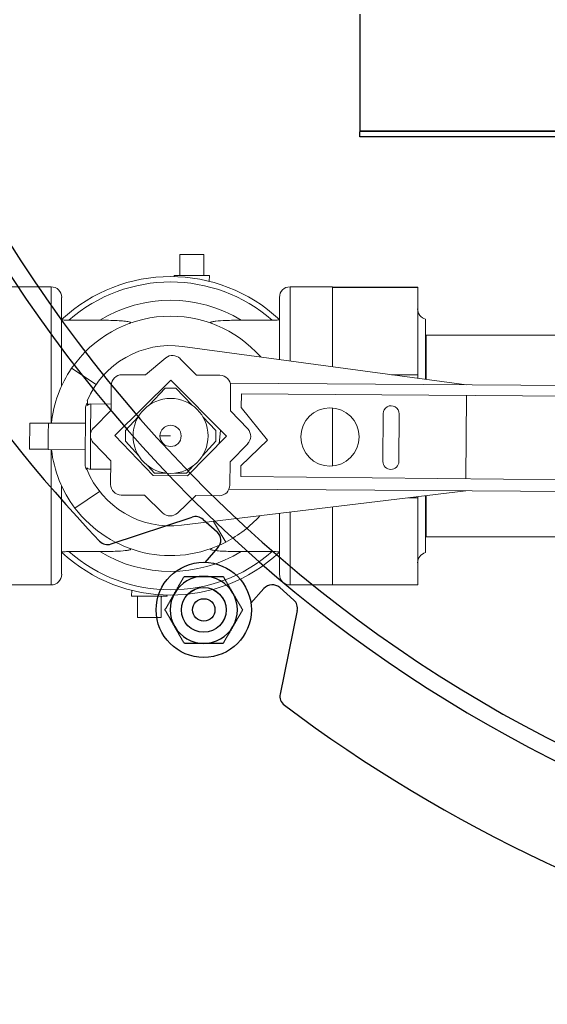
# Model space of a CAD drawing. Extents: x 1 to 669, y 0 to 417.
# Tile 136 of 256: x 103 to 109, y 344 to 355. Entities that reach past the tile are written whole.
import ezdxf

# ---------------------------------------------------------------- set-up
doc = ezdxf.new("R2010")
doc.units = 0
doc.header["$LTSCALE"] = 12
doc.header["$MEASUREMENT"] = 0
doc.layers.get('0').update_dxf_attribs({"linetype": 'CONTINUOUS'})
doc.layers.add('D', color=2, linetype='CONTINUOUS')
doc.layers.add('X', color=1, linetype='CONTINUOUS')
doc.styles.get("Standard").update_dxf_attribs({"font": 'SIMPLEX.SHX', "width": 0.875})
doc.dimstyles.new('STANDARD$0', dxfattribs={"dimscale": 32, "dimtxt": 0.09375, "dimasz": 0.0625, "dimexe": 0.03125, "dimexo": 0.03125, "dimgap": 0.03125, "dimtad": 1, "dimtih": 1, "dimtoh": 1, "dimdec": 4, "dimzin": 12, "dimdsep": 46, "dimlunit": 5, "dimtxsty": 'Standard', "dimcen": -0.03125, "dimclrd": 256, "dimclre": 256, "dimclrt": 256, "dimadec": 0, "dimazin": 0, "dimtfac": 0.875, "dimtdec": 4, "dimtofl": 0, "dimtmove": 0, "dimatfit": 3, "dimfxl": 1, "dimtolj": 1, "dimtzin": 12, "dimlwd": 13, "dimlwe": 13, "dimarcsym": 0})

# ---------------------------------------------------------------- blocks, each defined once
blk = doc.blocks.new('*D66')
at = {"layer": 'D', "lineweight": 13, "transparency": 16777216}
for p, q in [((155.735, 359.401), (155.735, 291.826)), ((54.635, 355.706), (54.635, 291.826)), ((56.635, 292.826), (153.735, 292.826))]:
    blk.add_line(p, q, dxfattribs=at)
at = {"layer": 'D', "transparency": 16777216}
for points in [[(56.635, 293.159), (56.635, 292.493), (54.635, 292.826)], [(153.735, 293.159), (153.735, 292.493), (155.735, 292.826)]]:
    blk.add_solid(points, dxfattribs=at)
at = {"layer": 'D', "transparency": 16777216, "insert": (105.185, 295.326), "char_height": 3, "attachment_point": 5}
blk.add_mtext('\\A1;101{}{\\C2;%%p1}', dxfattribs=at)
blk = doc.blocks.new('*D70')
at = {"layer": 'D', "lineweight": 13, "transparency": 16777216}
for p, q in [((82.802, 359.888), (82.802, 298.536)), ((148.802, 359.888), (148.802, 298.536)), ((146.802, 299.536), (84.802, 299.536))]:
    blk.add_line(p, q, dxfattribs=at)
at = {"layer": 'D', "transparency": 16777216}
for points in [[(84.802, 299.869), (84.802, 299.203), (82.802, 299.536)], [(146.802, 299.869), (146.802, 299.203), (148.802, 299.536)]]:
    blk.add_solid(points, dxfattribs=at)
at = {"layer": 'D', "transparency": 16777216, "insert": (115.802, 302.036), "char_height": 3, "attachment_point": 5}
blk.add_mtext('\\A1;66', dxfattribs=at)
blk = doc.blocks.new('GASTRAIN TOP')
at = {"layer": 'X', "lineweight": 0}
for p, q in [((-47.148, 372.214), (-47.148, 371.976)), ((-47.148, 372.214), (-46.883, 372.214)), ((-46.883, 372.214), (-46.883, 371.976)), ((-47.213, 371.976), (-46.818, 371.976)), ((-47.213, 371.964), (-47.213, 371.976)), ((-46.82, 371.911), (-46.818, 371.976)), ((-49.062, 371.85), (-48.587, 371.85)), ((-48.587, 370.329), (-48.587, 371.85)), ((-45.918, 371.85), (-45.918, 371.022)), ((-45.918, 371.85), (-45.444, 371.85)), ((-45.444, 371.85), (-45.444, 371.846)), ((-45.444, 371.847), (-44.494, 371.847)), ((-45.444, 371.846), (-45.444, 371.844)), ((-45.444, 371.844), (-45.444, 371.441)), ((-45.444, 371.844), (-44.494, 371.844)), ((-44.494, 371.847), (-44.494, 371.844)), ((-44.494, 371.844), (-44.494, 370.869)), ((-48.469, 371.732), (-48.469, 370.743)), ((-46.037, 371.038), (-46.037, 371.732)), ((-48.463, 371.49), (-48.469, 371.49)), ((-48.388, 371.478), (-48.043, 371.478)), ((-46.462, 371.478), (-46.118, 371.478)), ((-46.037, 371.49), (-46.043, 371.49)), ((-45.444, 371.441), (-45.444, 371.273)), ((-44.405, 370.818), (-44.405, 371.49)), ((-44.405, 371.312), (-44.401, 371.312)), ((-44.401, 371.312), (-44.401, 370.817)), ((-42.659, 371.312), (-44.401, 371.312)), ((-43.949, 370.756), (-47.118, 371.184)), ((-45.444, 371.273), (-45.444, 370.958)), ((-47.533, 370.867), (-47.306, 371.056)), ((-47.146, 371.048), (-46.964, 370.864)), ((-48.083, 370.758), (-48.357, 370.941)), ((-47.795, 370.869), (-47.533, 370.867)), ((-46.964, 370.864), (-46.702, 370.862)), ((-44.786, 370.869), (-44.494, 370.869)), ((-44.494, 370.869), (-44.494, 370.83)), ((-47.916, 370.474), (-47.915, 370.751)), ((-47.875, 370.189), (-47.249, 370.808)), ((-47.249, 370.808), (-46.63, 370.181)), ((-46.588, 370.774), (-38.718, 370.722)), ((-46.584, 370.742), (-46.585, 370.465)), ((-47.488, 370.531), (-47.312, 370.719)), ((-47.312, 370.719), (-47.193, 370.719)), ((-47.193, 370.719), (-47.017, 370.531)), ((-46.464, 370.504), (-46.462, 370.654)), ((-46.462, 370.654), (-38.73, 370.603)), ((-43.956, 369.707), (-43.949, 370.637)), ((-48.182, 370.578), (-48.182, 370.527)), ((-48.143, 370.542), (-48.146, 370.21)), ((-47.916, 370.541), (-48.143, 370.542)), ((-48.205, 369.849), (-48.201, 370.507)), ((-48.113, 370.273), (-47.916, 370.474)), ((-46.585, 370.465), (-46.391, 370.262)), ((-46.169, 370.136), (-46.464, 370.504)), ((-45.444, 370.498), (-45.444, 370.3)), ((-44.882, 369.9), (-44.879, 370.434)), ((-44.701, 370.433), (-44.704, 369.899)), ((-48.825, 370.328), (-48.827, 370.036)), ((-48.617, 370.327), (-48.825, 370.328)), ((-48.617, 370.327), (-48.618, 370.207)), ((-48.617, 370.327), (-48.617, 370.329)), ((-48.202, 370.327), (-48.617, 370.329)), ((-47.757, 370.244), (-47.614, 370.397)), ((-46.892, 370.397), (-46.749, 370.244)), ((-45.444, 370.3), (-45.444, 370.063)), ((-48.618, 370.154), (-48.618, 370.207)), ((-47.448, 369.742), (-47.875, 370.189)), ((-47.757, 370.125), (-47.757, 370.244)), ((-47.253, 370.185), (-47.371, 370.185)), ((-46.749, 370.244), (-46.749, 370.125)), ((-46.712, 370.097), (-46.696, 370.248)), ((-48.618, 370.154), (-48.619, 370.035)), ((-48.146, 370.171), (-48.148, 369.813)), ((-47.92, 369.905), (-48.115, 370.108)), ((-47.607, 369.962), (-47.757, 370.125)), ((-46.63, 370.181), (-47.063, 369.739)), ((-46.749, 370.125), (-46.898, 369.962)), ((-46.392, 370.097), (-46.589, 369.896)), ((-46.468, 369.851), (-46.169, 370.136)), ((-48.619, 370.035), (-48.827, 370.036)), ((-48.619, 370.032), (-48.619, 370.035)), ((-48.204, 370.03), (-48.619, 370.032)), ((-48.587, 368.519), (-48.587, 370.032)), ((-45.444, 370.063), (-45.444, 369.848)), ((-47.922, 369.643), (-47.92, 369.905)), ((-47, 369.851), (-47.075, 369.77)), ((-46.589, 369.896), (-46.591, 369.634)), ((-48.187, 369.829), (-48.187, 369.811)), ((-48.148, 369.813), (-47.921, 369.812)), ((-47.431, 369.77), (-47.505, 369.851)), ((-47.063, 369.739), (-47.448, 369.742)), ((-47.305, 369.77), (-47.431, 369.77)), ((-47.075, 369.77), (-47.2, 369.77)), ((-46.469, 369.732), (-46.468, 369.851)), ((-38.742, 369.655), (-46.469, 369.732)), ((-48.469, 369.627), (-48.469, 368.638)), ((-48.045, 369.565), (-48.321, 369.379)), ((-47.542, 369.521), (-47.804, 369.523)), ((-47.341, 369.324), (-47.542, 369.521)), ((-47.132, 369.186), (-43.957, 369.571)), ((-38.747, 369.537), (-46.6, 369.588)), ((-46.972, 369.518), (-47.176, 369.323)), ((-46.71, 369.516), (-46.972, 369.518)), ((-44.597, 369.493), (-44.494, 369.493)), ((-44.494, 369.506), (-44.494, 369.493)), ((-44.494, 369.493), (-44.494, 368.522)), ((-44.405, 368.88), (-44.405, 369.517)), ((-44.401, 369.517), (-44.401, 369.058)), ((-46.037, 368.638), (-46.037, 369.319)), ((-45.918, 369.333), (-45.918, 368.519)), ((-45.444, 369.391), (-45.444, 369.091)), ((-46.774, 369.23), (-46.635, 368.998)), ((-45.444, 369.091), (-45.444, 368.924)), ((-44.405, 369.058), (-44.401, 369.058)), ((-42.659, 369.058), (-44.401, 369.058)), ((-48.463, 368.88), (-48.469, 368.88)), ((-48.043, 368.892), (-48.388, 368.892)), ((-46.118, 368.892), (-46.462, 368.892)), ((-46.037, 368.88), (-46.043, 368.88)), ((-45.444, 368.924), (-45.444, 368.522)), ((-49.062, 368.519), (-48.587, 368.519)), ((-47.686, 368.459), (-47.688, 368.393)), ((-45.918, 368.519), (-45.444, 368.519)), ((-45.444, 368.522), (-44.494, 368.522)), ((-47.292, 368.393), (-47.688, 368.393)), ((-47.623, 368.156), (-47.623, 368.393)), ((-47.357, 368.156), (-47.357, 368.393)), ((-47.293, 368.405), (-47.292, 368.393)), ((-47.357, 368.156), (-47.623, 368.156))]:
    blk.add_line(p, q, dxfattribs=at)
for centre, radius in [((-47.253, 370.185), 0.419), ((-45.473, 370.173), 0.326), ((-47.253, 370.185), 0.119)]:
    blk.add_circle(centre, radius, dxfattribs=at)
for centre, radius, start, end in [((-47.253, 370.185), 1.78, 46.9113, 133.0887), ((-48.587, 371.732), 0.119, 0, 90), ((-47.253, 370.185), 1.72, 48.7235, 131.2765), ((-45.918, 371.732), 0.119, 90, 180), ((-47.253, 370.185), 1.515, 58.563, 121.437), ((-47.253, 370.185), 1.338, 41.2389, 145.6045), ((-44.376, 371.605), 0.119, 180, 255.6408), ((-47.253, 370.185), 1.009, 82.3061, 157.0669), ((-47.231, 370.965), 0.119, 44.7108, 129.7652), ((-47.253, 370.185), 1.338, 145.6045, 173.8071), ((-47.796, 370.75), 0.119, 89.6225, 179.6225), ((-46.702, 370.743), 0.119, 359.6225, 89.6225), ((-48.144, 370.506), 0.057, 132.2595, 179.6225), ((-44.79, 370.433), 0.089, 359.6225, 179.6225), ((-48.029, 370.19), 0.119, 135.5556, 223.6895), ((-46.477, 370.18), 0.119, 315.5556, 43.6895), ((-47.253, 370.185), 1.338, 186.5574, 217.0457), ((-44.793, 369.899), 0.089, 179.6225, 359.6225), ((-48.148, 369.849), 0.057, 179.6225, 230.3835), ((-47.253, 370.185), 1.006, 201.7911, 276.9073), ((-47.803, 369.642), 0.119, 179.6225, 269.6225), ((-46.71, 369.635), 0.119, 269.6225, 359.6225), ((-47.253, 370.185), 1.338, 217.0457, 297.5213), ((-47.258, 369.409), 0.119, 225.5556, 313.6895), ((-47.253, 370.185), 1.338, 297.5213, 318.1567), ((-47.253, 370.185), 1.78, 226.9113, 313.0887), ((-47.253, 370.185), 1.72, 228.7235, 311.2765), ((-47.253, 370.185), 1.515, 238.563, 301.437), ((-44.376, 368.765), 0.119, 104.3592, 180), ((-35.96, 380.524), 15.438, 229.0944, 229.2486), ((-48.587, 368.638), 0.119, 270, 360), ((-45.918, 368.638), 0.119, 180, 270), ((-47, 368.262), 0.375, 159.5341, 162.1589)]:
    blk.add_arc(centre, radius, start, end, dxfattribs=at)
for centre, major_axis, ratio, start_param, end_param in [((-48.429, 371.483), (0.0397, -0.001), 0.09646, -3.239504, -3.200654), ((-46.076, 371.483), (-0.0397, -0.001), 0.09646, -3.082531, -3.043681), ((-48.144, 370.482), (0.0014, -0.0601), 0.947198, 3.113584, 3.859532), ((-48.148, 369.873), (-0.0022, -0.06), 0.947198, -0.717939, 0.028009), ((-48.429, 368.886), (-0.0397, -0.001), 0.096459, 0.059061, 0.097911), ((-46.076, 368.886), (0.0397, -0.001), 0.09646, -0.097912, -0.059061)]:
    blk.add_ellipse(centre, major_axis=major_axis, ratio=ratio, start_param=start_param, end_param=end_param, dxfattribs=at)
for points, knots in [([(-48.469, 371.484), (-48.469, 371.484), (-48.468, 371.483), (-48.465, 371.482), (-48.463, 371.482), (-48.454, 371.481), (-48.448, 371.48), (-48.43, 371.479), (-48.418, 371.478), (-48.399, 371.478), (-48.393, 371.478), (-48.388, 371.478)], [-1.0613667, -1.0613667, -1.0613667, -1.0613667, -1.0359139, -1.0359139, -0.9916456, -0.9916456, -0.932016, -0.932016, -0.8522084, -0.8522084, -0.8187338, -0.8187338, -0.8187338, -0.8187338]), ([(-48.043, 371.478), (-48.019, 371.478), (-47.995, 371.478), (-47.902, 371.476), (-47.837, 371.474), (-47.768, 371.468), (-47.746, 371.466), (-47.72, 371.462), (-47.712, 371.46), (-47.702, 371.456), (-47.7, 371.455), (-47.698, 371.451), (-47.698, 371.45), (-47.702, 371.446), (-47.705, 371.444), (-47.711, 371.442), (-47.713, 371.441), (-47.714, 371.441)], [0.8172693, 0.8172693, 0.8172693, 0.8172693, 0.9324063, 0.9324063, 1.2701997, 1.2701997, 1.4097113, 1.4097113, 1.4797643, 1.4797643, 1.5255298, 1.5255298, 1.5658114, 1.5658114, 1.6143681, 1.6143681, 1.6286815, 1.6286815, 1.6286815, 1.6286815]), ([(-46.791, 371.441), (-46.797, 371.443), (-46.802, 371.445), (-46.807, 371.449), (-46.808, 371.451), (-46.807, 371.454), (-46.805, 371.456), (-46.798, 371.459), (-46.792, 371.46), (-46.775, 371.464), (-46.76, 371.466), (-46.716, 371.471), (-46.677, 371.473), (-46.583, 371.477), (-46.524, 371.478), (-46.462, 371.478)], [2.008865, 2.008865, 2.008865, 2.008865, 2.099744, 2.099744, 2.168323, 2.168323, 2.230894, 2.230894, 2.310984, 2.310984, 2.455028, 2.455028, 2.753943, 2.753943, 3.096418, 3.096418, 3.096418, 3.096418]), ([(-46.118, 371.478), (-46.109, 371.478), (-46.1, 371.478), (-46.081, 371.478), (-46.071, 371.479), (-46.057, 371.48), (-46.051, 371.481), (-46.043, 371.482), (-46.04, 371.482), (-46.038, 371.483), (-46.037, 371.484), (-46.037, 371.484)], [-0.2704947, -0.2704947, -0.2704947, -0.2704947, -0.2136309, -0.2136309, -0.1411168, -0.1411168, -0.0863621, -0.0863621, -0.0424334, -0.0424334, -0.0169054, -0.0169054, -0.0169054, -0.0169054]), ([(-48.388, 368.892), (-48.397, 368.892), (-48.405, 368.892), (-48.425, 368.891), (-48.435, 368.891), (-48.449, 368.89), (-48.454, 368.889), (-48.463, 368.888), (-48.465, 368.887), (-48.468, 368.886), (-48.469, 368.886), (-48.469, 368.886)], [-0.2704947, -0.2704947, -0.2704947, -0.2704947, -0.2136309, -0.2136309, -0.1411168, -0.1411168, -0.0863621, -0.0863621, -0.0424334, -0.0424334, -0.0169054, -0.0169054, -0.0169054, -0.0169054]), ([(-47.714, 368.929), (-47.709, 368.927), (-47.704, 368.925), (-47.699, 368.921), (-47.698, 368.919), (-47.699, 368.916), (-47.701, 368.914), (-47.708, 368.911), (-47.713, 368.909), (-47.731, 368.906), (-47.745, 368.904), (-47.789, 368.899), (-47.829, 368.897), (-47.923, 368.893), (-47.982, 368.892), (-48.043, 368.892)], [2.008865, 2.008865, 2.008865, 2.008865, 2.099744, 2.099744, 2.168323, 2.168323, 2.230894, 2.230894, 2.310984, 2.310984, 2.455028, 2.455028, 2.753943, 2.753943, 3.096418, 3.096418, 3.096418, 3.096418]), ([(-46.462, 368.892), (-46.486, 368.892), (-46.51, 368.892), (-46.603, 368.893), (-46.669, 368.896), (-46.738, 368.901), (-46.76, 368.903), (-46.786, 368.908), (-46.794, 368.91), (-46.803, 368.913), (-46.806, 368.915), (-46.808, 368.918), (-46.807, 368.92), (-46.804, 368.923), (-46.8, 368.925), (-46.794, 368.928), (-46.793, 368.928), (-46.791, 368.929)], [0.8172693, 0.8172693, 0.8172693, 0.8172693, 0.9324063, 0.9324063, 1.2701997, 1.2701997, 1.4097113, 1.4097113, 1.4797643, 1.4797643, 1.5255298, 1.5255298, 1.5658114, 1.5658114, 1.6143681, 1.6143681, 1.6286815, 1.6286815, 1.6286815, 1.6286815]), ([(-46.037, 368.886), (-46.037, 368.886), (-46.038, 368.886), (-46.04, 368.887), (-46.043, 368.888), (-46.051, 368.889), (-46.058, 368.89), (-46.075, 368.891), (-46.088, 368.891), (-46.106, 368.892), (-46.112, 368.892), (-46.118, 368.892)], [-1.0613667, -1.0613667, -1.0613667, -1.0613667, -1.0359139, -1.0359139, -0.9916456, -0.9916456, -0.932016, -0.932016, -0.8522084, -0.8522084, -0.8187338, -0.8187338, -0.8187338, -0.8187338])]:
    blk.add_open_spline(points, degree=3, knots=knots, dxfattribs=at)

msp = doc.modelspace()

# ---------------------------------------------------------------- linework, layer by layer
for p, q in [((103.84632, 349.3408), (104.74921, 349.64039)), ((104.87164, 349.61516), (105.02789, 349.47623)), ((105.03824, 349.29976), (104.89228, 349.13562)), ((105.40606, 348.67879), (105.552, 348.84291)), ((105.72847, 348.85326), (105.88472, 348.71433)), ((105.92408, 348.59569), (105.73208, 347.66397))]:
    msp.add_line(p, q)
for radius in [0.5315, 0.25014, 0.25, 0.125]:
    msp.add_circle((104.87981, 348.60426), radius)
for centre, radius, start, end in [((115.80247, 360.88787), 33, 199.528779, 69.373612), ((115.80247, 360.88787), 15.625, 276.441866, 158.407675), ((115.80247, 360.88787), 15.4375, 197.179825, 263.504074), ((115.80247, 360.88787), 15.625, 201.592325, 263.558134), ((115.80247, 360.88787), 16.69308, 203.382718, 223.613136), ((104.78858, 349.52175), 0.125, 48.356245, 108.356245), ((104.94482, 349.38282), 0.125, 318.356245, 48.356245), ((103.80695, 349.45944), 0.125, 223.613136, 288.356245), ((104.87981, 348.60426), 0.375, 90, 150), ((104.87981, 348.60426), 0.375, 30, 90), ((105.64541, 348.75985), 0.125, 48.356245, 138.356245), ((104.87981, 348.60426), 0.375, 150, 210), ((104.87981, 348.60426), 0.375, 330, 30), ((105.80165, 348.62092), 0.125, 348.356245, 48.356245), ((104.87981, 348.60426), 0.375, 210, 270), ((104.87981, 348.60426), 0.375, 270, 330), ((105.85451, 347.63874), 0.125, 168.356245, 233.099354), ((115.80247, 360.88787), 16.69308, 233.099354, 256.524079)]:
    msp.add_arc(centre, radius, start, end)
for points in [[(104.55505, 348.79176), (104.60529, 348.87878), (104.6633, 348.97926)], [(104.6633, 348.97926), (104.77933, 348.97926), (104.87981, 348.97926)], [(104.87981, 348.97926), (104.98029, 348.97926), (105.09632, 348.97926)], [(105.09632, 348.97926), (105.15433, 348.87878), (105.20457, 348.79176)], [(104.4468, 348.60426), (104.50481, 348.70475), (104.55505, 348.79176)], [(105.20457, 348.79176), (105.25481, 348.70475), (105.31282, 348.60426)], [(104.55505, 348.41676), (104.50481, 348.50378), (104.4468, 348.60426)], [(105.31282, 348.60426), (105.25481, 348.50378), (105.20457, 348.41676)], [(104.6633, 348.22926), (104.60529, 348.32975), (104.55505, 348.41676)], [(105.20457, 348.41676), (105.15433, 348.32975), (105.09632, 348.22926)], [(104.87981, 348.22926), (104.77933, 348.22926), (104.6633, 348.22926)], [(105.09632, 348.22926), (104.98029, 348.22926), (104.87981, 348.22926)]]:
    msp.add_rational_spline(points, [1, 1.0379548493, 1], degree=2)
at = {"layer": 'X'}
for p, q in [((106.62047, 355.26287), (106.62047, 353.95787)), ((106.62047, 353.95787), (115.47997, 353.95787)), ((115.80247, 353.95037), (106.62197, 353.95037)), ((106.62197, 353.89107), (106.62197, 353.95037)), ((115.80247, 353.89107), (106.62197, 353.89107))]:
    msp.add_line(p, q, dxfattribs=at)

# ---------------------------------------------------------------- block references
msp.add_blockref('GASTRAIN TOP', (151.76205, -19.63606))

# ---------------------------------------------------------------- dimensions: what is measured, and where the dimension line sits
at = {"layer": 'D'}
dim = msp.add_linear_dim(base=(82.80247, 299.53593), p1=(148.80247, 360.88787), p2=(82.80247, 360.88787), dimstyle='STANDARD$0', override={"dimdec": 1, "dimarcsym": 1}, dxfattribs=at)
dim.commit()
dim.dimension.update_dxf_attribs({"geometry": '*D70', "text_midpoint": (115.80247, 302.03593)})
dim = msp.add_linear_dim(base=(155.73497, 292.82615), p1=(54.63525, 356.70607), p2=(155.73497, 360.40088), text='<>{}{\\C2;%%p1}', dimstyle='STANDARD$0', override={"dimdec": 0, "dimtp": 1, "dimtm": 1, "dimarcsym": 1}, dxfattribs=at)
dim.commit()
dim.dimension.update_dxf_attribs({"geometry": '*D66', "text_midpoint": (105.18511, 295.32615)})

doc.saveas('drawing.dxf')
